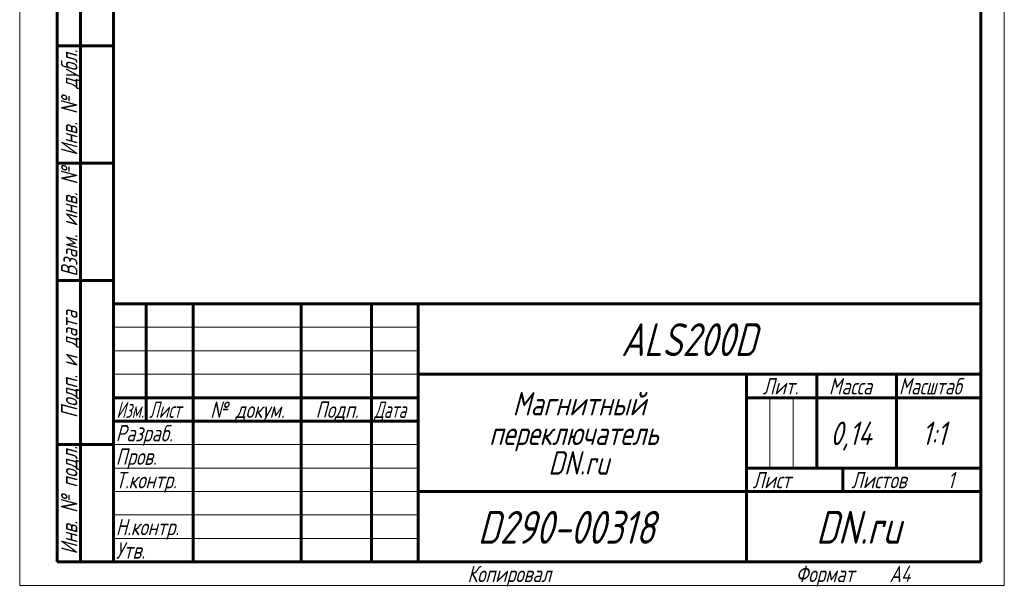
# Model space of a CAD drawing. Header units: millimetres. Extents: x 0 to 210, y 0 to 297.
# Tile 1 of 2: x 0 to 210, y 0 to 121. Entities that reach past the tile are written whole.
import ezdxf

# ---------------------------------------------------------------- set-up
doc = ezdxf.new("R2010")
doc.units = ezdxf.units.MM
doc.linetypes.add('K5LT_BASIC', pattern=[0])
doc.linetypes.add('K5LT_THIN', pattern=[0])
doc.styles.add('KTEXTSTYLE', font='txt', dxfattribs={"width": 0.96, "height": 5})

# ---------------------------------------------------------------- blocks, each defined once
blk = doc.blocks.new('U5')
at = {"color": 7, "linetype": 'K5LT_THIN', "lineweight": 18, "true_color": 0xffffff}
for p, q in [((0, 0), (0, 297)), ((210, 297), (210, 0)), ((20, 55), (85, 55)), ((20, 50), (85, 50)), ((20, 45), (85, 45)), ((159.96, 25), (159.96, 40)), ((164.98, 25), (164.98, 40)), ((20, 30), (85, 30)), ((20, 25), (85, 25)), ((20, 20), (85, 20)), ((20, 15), (85, 15)), ((20, 10), (85, 10)), ((210, 0), (0, 0))]:
    blk.add_line(p, q, dxfattribs=at)
at = {"color": 143, "linetype": 'K5LT_BASIC', "lineweight": 60, "true_color": 0x33acca}
for p, q in [((20, 5), (20, 292)), ((205, 292), (205, 5)), ((8, 5), (8, 150)), ((13, 5), (13, 150)), ((20, 115), (8, 115)), ((20, 90), (8, 90)), ((20, 65), (8, 65)), ((20, 60), (205, 60)), ((20, 5), (20, 60)), ((27, 35), (27, 60)), ((37, 5), (37, 60)), ((60, 5), (60, 60)), ((75, 5), (75, 60)), ((85, 5), (85, 60)), ((85, 45), (205, 45)), ((155, 5), (155, 45)), ((170, 25), (170, 45)), ((187, 25), (187, 45)), ((20, 40), (85, 40)), ((155, 40), (170, 40)), ((170, 40), (205, 40)), ((20, 35), (85, 35)), ((20, 30), (8, 30)), ((155, 25), (205, 25)), ((175.57, 20), (175.57, 25)), ((85, 20), (155, 20)), ((155, 20), (205, 20)), ((20, 5), (8, 5)), ((205, 5), (20, 5))]:
    blk.add_line(p, q, dxfattribs=at)
at = {"color": 7, "char_height": 3.5, "attachment_point": 1, "rotation": 90, "style": 'KTEXTSTYLE'}
for s, insert in [('\\fArial|b0|c204|p34;\\H5.0;\\W1.000;\\Q15;\\fGOST Type AU|b0|i0|c204|p34;\\Q15;\\W0.960;\\H3.50;Инв. № дубл.', (8.82, 91.57)), ('\\fArial|b0|c204|p34;\\H5.0;\\W1.000;\\Q15;\\fGOST Type AU|b0|i0|c204|p34;\\Q15;\\W0.960;\\H3.50;Взам. инв. №', (8.82, 65.8)), ('\\fArial|b0|c204|p34;\\H5.0;\\W1.000;\\Q15;\\fGOST Type AU|b0|i0|c204|p34;\\Q15;\\W0.960;\\H3.50;Подп. и дата', (8.82, 35.66)), ('\\fArial|b0|c204|p34;\\H5.0;\\W1.000;\\Q15;\\fGOST Type AU|b0|i0|c204|p34;\\Q15;\\W0.960;\\H3.50;Инв. № подл.', (8.82, 6.57))]:
    blk.add_mtext(s, dxfattribs=dict(at, insert=insert))
at = {"color": 7, "attachment_point": 1, "style": 'KTEXTSTYLE'}
for s, insert, char_height in [('\\fArial|b0|c204|p34;\\H5.0;\\W1.000;\\Q15;\\fGOST Type AU|b0|i0|c204|p34;\\Q15;\\W0.960;\\H7.00;ALS200D', (128.26, 55.86), 7), ('\\fArial|b0|c204|p34;\\H5.0;\\W1.000;\\Q15;\\fGOST Type AU|b0|i0|c204|p34;\\Q15;\\W0.960;\\H3.50;Лит.', (158.47, 44.18), 3.5), ('\\fArial|b0|c204|p34;\\H5.0;\\W1.000;\\Q15;\\fGOST Type AU|b0|i0|c204|p34;\\Q15;\\W0.960;\\H3.50;Масса', (172.58, 44.18), 3.5), ('\\fArial|b0|c204|p34;\\H5.0;\\W1.000;\\Q15;\\fGOST Type AU|b0|i0|c204|p34;\\Q15;\\W0.926;\\H3.50;Масштаб', (187.52, 44.18), 3.5), ('\\fArial|b0|c204|p34;\\H5.0;\\W1.000;\\Q15;\\fGOST Type AU|b0|i0|c204|p34;\\Q15;\\W0.960;Магнитный', (105.13, 41.21), 5), ('\\fArial|b0|c204|p34;\\H5.0;\\W1.000;\\Q15;\\fGOST Type AU|b0|i0|c204|p34;\\Q15;\\W0.786;\\H3.50;Изм.', (20.62, 39.18), 3.5), ('\\fArial|b0|c204|p34;\\H5.0;\\W1.000;\\Q15;\\fGOST Type AU|b0|i0|c204|p34;\\Q15;\\W0.800;\\H3.50;Лист', (27.61, 39.18), 3.5), ('\\fArial|b0|c204|p34;\\H5.0;\\W1.000;\\Q15;\\fGOST Type AU|b0|i0|c204|p34;\\Q15;\\W0.960;\\H3.50;№ докум.', (40.63, 39.18), 3.5), ('\\fArial|b0|c204|p34;\\H5.0;\\W1.000;\\Q15;\\fGOST Type AU|b0|i0|c204|p34;\\Q15;\\W0.960;\\H3.50;Подп.', (63.1, 39.18), 3.5), ('\\fArial|b0|c204|p34;\\H5.0;\\W1.000;\\Q15;\\fGOST Type AU|b0|i0|c204|p34;\\Q15;\\W0.800;\\H3.50;Дата', (75.61, 39.18), 3.5), ('\\fArial|b0|c204|p34;\\H5.0;\\W1.000;\\Q15;\\fGOST Type AU|b0|i0|c204|p34;\\Q15;\\W0.960;\\H3.50;Разраб.', (20.5, 34.18), 3.5), ('\\fArial|b0|c204|p34;\\H5.0;\\W1.000;\\Q15;\\fGOST Type AU|b0|i0|c204|p34;\\Q15;\\W0.960;переключатель', (100.11, 34.9), 5), ('\\fArial|b0|c204|p34;\\H5.0;\\W1.000;\\Q15;\\fGOST Type AU|b0|i0|c204|p34;\\Q15;\\W0.960;0,14', (172.89, 34.9), 5), ('\\fArial|b0|c204|p34;\\H5.0;\\W1.000;\\Q15;\\fGOST Type AU|b0|i0|c204|p34;\\Q15;\\W0.960;{\\c16737820;1:1}', (192.44, 34.9), 5), ('\\fArial|b0|c204|p34;\\H5.0;\\W1.000;\\Q15;\\fGOST Type AU|b0|i0|c204|p34;\\Q15;\\W0.960;\\H3.50;Пров.', (20.5, 29.18), 3.5), ('\\fArial|b0|c204|p34;\\H5.0;\\W1.000;\\Q15;\\fGOST Type AU|b0|i0|c204|p34;\\Q15;\\W0.960;DN.ru', (112.74, 28.59), 5), ('\\fArial|b0|c204|p34;\\H5.0;\\W1.000;\\Q15;\\fGOST Type AU|b0|i0|c204|p34;\\Q15;\\W0.960;\\H3.50;Т.контр.', (20.5, 24.18), 3.5), ('\\fArial|b0|c204|p34;\\H5.0;\\W1.000;\\Q15;\\fGOST Type AU|b0|i0|c204|p34;\\Q15;\\W0.960;\\H3.50;Лист', (156.32, 24.18), 3.5), ('\\fArial|b0|c204|p34;\\H5.0;\\W1.000;\\Q15;\\fGOST Type AU|b0|i0|c204|p34;\\Q15;\\W0.960;\\H3.50;Листов', (177.36, 24.18), 3.5), ('\\fArial|b0|c204|p34;\\H5.0;\\W1.000;\\Q15;\\fGOST Type AU|b0|i0|c204|p34;\\Q15;\\W0.960;\\H3.50;1', (197.91, 24.18), 3.5), ('\\fArial|b0|c204|p34;\\H5.0;\\W1.000;\\Q15;\\fGOST Type AU|b0|i0|c204|p34;\\Q15;\\W0.960;\\H7.00;D290-00318', (97.7, 15.86), 7), ('\\fArial|b0|c204|p34;\\H5.0;\\W1.000;\\Q15;\\fGOST Type AU|b0|i0|c204|p34;\\Q15;\\W0.960;\\H7.00;DN.ru', (169.84, 15.86), 7), ('\\fArial|b0|c204|p34;\\H5.0;\\W1.000;\\Q15;\\fGOST Type AU|b0|i0|c204|p34;\\Q15;\\W0.960;\\H3.50;Н.контр.', (20.5, 14.18), 3.5), ('\\fArial|b0|c204|p34;\\H5.0;\\W1.000;\\Q15;\\fGOST Type AU|b0|i0|c204|p34;\\Q15;\\W0.960;\\H3.50;Утв.', (20.5, 9.18), 3.5), ('\\fArial|b0|c204|p34;\\H5.0;\\W1.000;\\Q15;\\fGOST Type AU|b0|i0|c204|p34;\\Q15;\\W0.960;\\H3.50;Копировал', (95.5, 4.18), 3.5), ('\\fArial|b0|c204|p34;\\H5.0;\\W1.000;\\Q15;\\fGOST Type AU|b0|i0|c204|p34;\\Q15;\\W0.960;\\H3.50;Формат', (165.5, 4.18), 3.5), ('\\fArial|b0|c204|p34;\\H5.0;\\W1.000;\\Q15;\\fGOST Type AU|b0|i0|c204|p34;\\Q15;\\W0.960;\\H3.50;A4', (185.5, 4.18), 3.5)]:
    blk.add_mtext(s, dxfattribs=dict(at, insert=insert, char_height=char_height))

msp = doc.modelspace()

# ---------------------------------------------------------------- block references
msp.add_blockref('U5', (0, 0))

doc.saveas('drawing.dxf')
